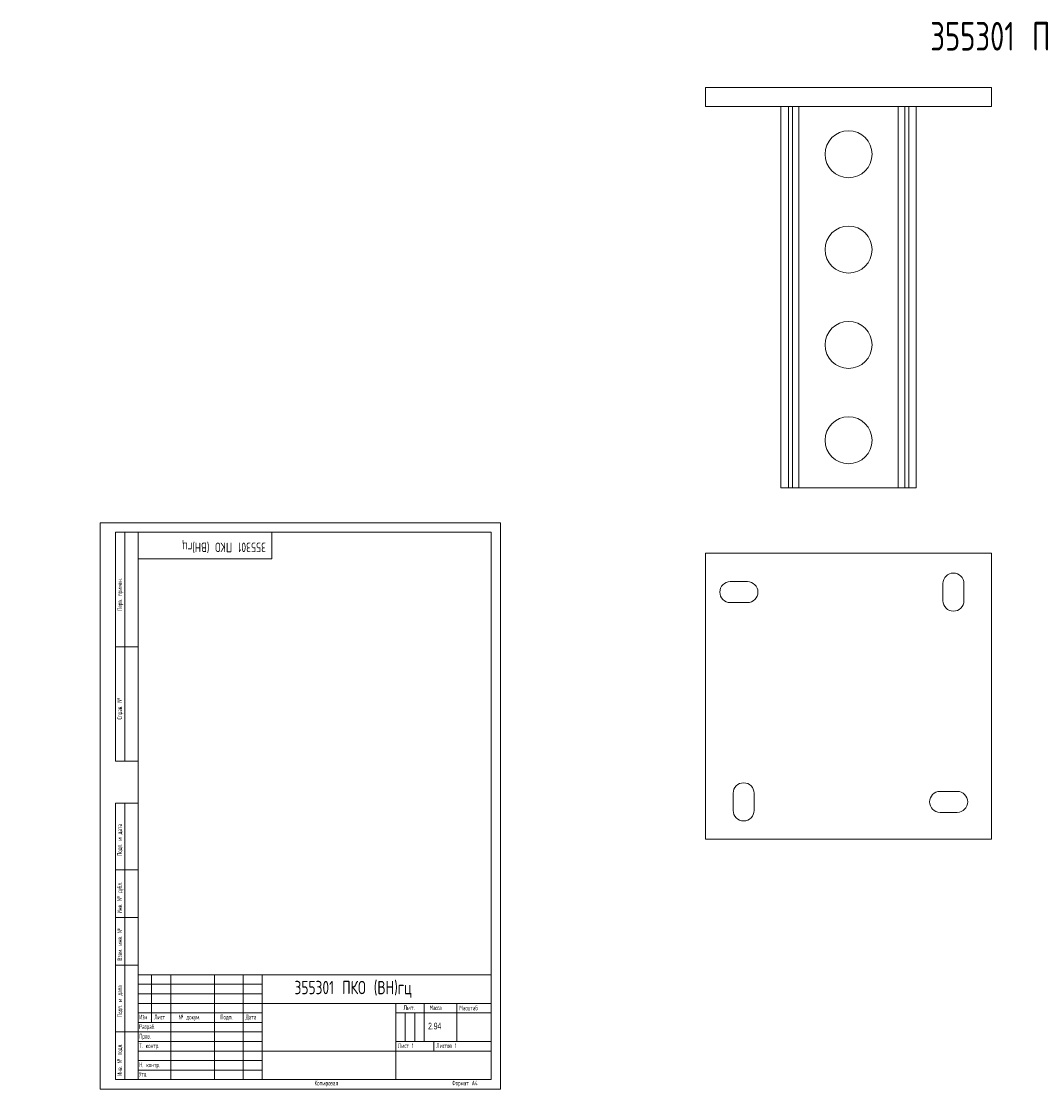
# Model space of a CAD drawing. Header units: millimetres. Extents: x -41 to 1100, y -3 to 560.
# Tile 1 of 2: x -41 to 494, y -3 to 560. Entities that reach past the tile are written whole.
import ezdxf

# ---------------------------------------------------------------- set-up
doc = ezdxf.new("R2010")
doc.units = ezdxf.units.MM
doc.layers.add('ОСЕВЫЕ', color=7, linetype='Continuous')
doc.styles.add('SLDTEXTSTYLE0', font='TXT', dxfattribs={"width": 0.7, "bigfont": 'bigfont'})
doc.styles.add('SLDTEXTSTYLE1', font='TXT', dxfattribs={"width": 0.605})
doc.styles.add('SLDTEXTSTYLE2', font='TXT', dxfattribs={"width": 0.605, "bigfont": 'bigfont'})
doc.styles.add('SLDTEXTSTYLE3', font='TXT', dxfattribs={"width": 0.582204, "bigfont": 'bigfont'})
doc.styles.add('SLDTEXTSTYLE4', font='TXT', dxfattribs={"width": 0.582204})

# ---------------------------------------------------------------- blocks, each defined once
blk = doc.blocks.new('SW_NOTE_0')
at = {"color": 0, "linetype": 'Continuous', "lineweight": 0, "attachment_point": 1}
for s, insert, char_height, style in [('\\M+18449\\M+18478\\M+1847D', (0, 3.22), 2.5, 'SLDTEXTSTYLE3'), ('.', (5.69, 2.32), 1.59, 'SLDTEXTSTYLE4')]:
    blk.add_mtext(s, dxfattribs=dict(at, insert=insert, char_height=char_height, style=style))

msp = doc.modelspace()

# ---------------------------------------------------------------- linework, layer by layer
at = {"color": 7, "linetype": 'Continuous', "lineweight": 15}
for p, q in [((317.46, 525.23), (467.46, 525.23)), ((317.46, 515.23), (317.46, 525.23)), ((467.46, 515.23), (467.46, 525.23)), ((317.46, 515.23), (467.46, 515.23)), ((356.98, 515.23), (356.98, 315.23)), ((360.92, 515.23), (360.92, 315.23)), ((363.02, 515.23), (363.02, 315.23)), ((366.46, 515.23), (366.46, 315.23)), ((418.46, 315.23), (418.46, 515.23)), ((421.91, 315.23), (421.91, 515.23)), ((424, 315.23), (424, 515.23)), ((427.94, 315.23), (427.94, 515.23)), ((356.98, 315.23), (360.92, 315.23)), ((360.92, 315.23), (363.02, 315.23)), ((363.02, 315.23), (366.46, 315.23)), ((366.46, 315.23), (418.46, 315.23)), ((418.46, 315.23), (421.91, 315.23)), ((421.91, 315.23), (424, 315.23)), ((427.94, 315.23), (424, 315.23)), ((8, 172), (8, 292)), ((20, 292), (8, 292)), ((8, 172), (8, 292)), ((13, 172), (13, 292)), ((13, 172), (13, 292)), ((20, 292), (20, 5)), ((205, 292), (20, 292)), ((20, 292), (20, 5)), ((90, 278), (90, 292)), ((205, 5), (205, 292)), ((20, 278), (90, 278)), ((317.46, 281.13), (317.46, 131.13)), ((467.46, 281.13), (317.46, 281.13)), ((467.46, 131.13), (467.46, 281.13)), ((339.46, 266.13), (330.46, 266.13)), ((441.96, 265.13), (441.96, 256.13)), ((452.96, 256.13), (452.96, 265.13)), ((330.46, 255.13), (339.46, 255.13)), ((8, 232), (20, 232)), ((20, 232), (8, 232)), ((8, 172), (20, 172)), ((331.96, 155.13), (331.96, 146.13)), ((342.96, 146.13), (342.96, 155.13)), ((449.46, 156.13), (440.46, 156.13)), ((8, 5), (8, 150)), ((8, 150), (20, 150)), ((13, 5), (13, 150)), ((440.46, 145.13), (449.46, 145.13)), ((317.46, 131.13), (467.46, 131.13)), ((20, 115), (8, 115)), ((20, 90), (8, 90)), ((20, 65), (8, 65)), ((20, 60), (205, 60)), ((20, 60), (20, 5)), ((27, 35), (27, 60)), ((37, 60), (37, 5)), ((60, 60), (60, 5)), ((75, 60), (75, 5)), ((85, 60), (85, 5)), ((20, 40), (85, 40)), ((85, 45), (205, 45)), ((155, 45), (155, 5)), ((155, 40), (205, 40)), ((170, 45), (170, 25)), ((187, 45), (187, 25)), ((20, 35), (85, 35)), ((8, 30), (20, 30)), ((155, 25), (205, 25)), ((175, 25), (175, 20)), ((85, 20), (205, 20)), ((8, 5), (20, 5)), ((20, 5), (205, 5))]:
    msp.add_line(p, q, dxfattribs=at)
at = {"color": 7, "linetype": 'Continuous', "lineweight": 0}
for p, q in [((20, 55), (85, 55)), ((20, 50), (85, 50)), ((20, 45), (85, 45)), ((160, 40), (160, 25)), ((165, 40), (165, 25)), ((20, 30), (85, 30)), ((20, 25), (85, 25)), ((20, 20), (85, 20)), ((20, 15), (85, 15)), ((20, 10), (85, 10))]:
    msp.add_line(p, q, dxfattribs=at)
at = {"color": 7, "linetype": 'Continuous', "lineweight": 15}
for centre in [(392.46, 490.23), (392.46, 440.23), (392.46, 390.23), (392.46, 340.23)]:
    msp.add_circle(centre, 12.32, dxfattribs=at)
for centre, start, end in [((447.46, 265.13), 0, 180), ((330.46, 260.63), 90, 270), ((339.46, 260.63), 270, 90), ((447.46, 256.13), 180, 0), ((337.46, 155.13), 0, 180), ((440.46, 150.63), 90, 270), ((449.46, 150.63), 270, 90), ((337.46, 146.13), 180, 0)]:
    msp.add_arc(centre, 5.5, start, end, dxfattribs=at)
at = {"layer": 'ОСЕВЫЕ', "lineweight": 0}
for p, q in [((0, 297), (210, 297)), ((0, 297), (0, 0)), ((210, 297), (210, 0)), ((0, 0), (210, 0))]:
    msp.add_line(p, q, dxfattribs=at)

# ---------------------------------------------------------------- block references
at = {"color": 7, "linetype": 'Continuous', "lineweight": 0}
msp.add_blockref('SW_NOTE_0', (20.52, 35.82), dxfattribs=at)

# ---------------------------------------------------------------- texts
at = {"color": 7, "linetype": 'Continuous', "lineweight": 0, "attachment_point": 1}
for s, insert, char_height, style in [('355301 \\M+18450\\M+1844B\\M+1844F(\\M+18442\\M+1844E)\\M+18473\\M+18488', (435.34, 559.57), 15, 'SLDTEXTSTYLE0'), ('355301 \\M+18450\\M+1844B\\M+1844F (\\M+18442\\M+1844E)\\M+18473\\M+18488', (101.96, 56.78), 7, 'SLDTEXTSTYLE0'), ('\\M+1844C\\M+18479\\M+18484.', (158.95, 43.92), 2.5, 'SLDTEXTSTYLE0'), ('\\M+1844D\\M+18470\\M+18483\\M+18483\\M+18470', (172.7, 43.93), 2.5, 'SLDTEXTSTYLE2'), ('\\M+1844D\\M+18470\\M+18483\\M+1848A\\M+18484\\M+18470\\M+18471', (188.37, 43.84), 2.5, 'SLDTEXTSTYLE2'), ('\\M+18451\\M+18470\\M+18478\\M+18482\\M+18470\\M+18471.', (20.42, 34.03), 2.5, 'SLDTEXTSTYLE2'), ('\\M+1844C\\M+18479\\M+18483\\M+18484', (28.33, 39.04), 2.5, 'SLDTEXTSTYLE2'), ('\\M+18782 \\M+18474\\M+18480\\M+1847B\\M+18485\\M+1847D.', (41.11, 39.06), 2.5, 'SLDTEXTSTYLE2'), ('\\M+18450\\M+18480\\M+18474\\M+18481.', (63.06, 39.04), 2.5, 'SLDTEXTSTYLE2'), ('\\M+18444\\M+18470\\M+18484\\M+18470', (76.24, 39.05), 2.5, 'SLDTEXTSTYLE2'), ('2.94', (172.01, 34.84), 3.5, 'SLDTEXTSTYLE1'), ('\\M+18450\\M+18482\\M+18480\\M+18472.', (20.47, 29.01), 2.5, 'SLDTEXTSTYLE2'), ('\\M+18453. \\M+1847B\\M+18480\\M+1847E\\M+18484\\M+18482.', (20.47, 24.02), 2.5, 'SLDTEXTSTYLE2'), ('\\M+1844C\\M+18479\\M+18483\\M+18484 1', (156.18, 24.05), 2.5, 'SLDTEXTSTYLE2'), ('\\M+1844C\\M+18479\\M+18483\\M+18484\\M+18480\\M+18472 1', (176.24, 24.04), 2.5, 'SLDTEXTSTYLE2'), ('\\M+1844E. \\M+1847B\\M+18480\\M+1847E\\M+18484\\M+18482.', (20.46, 14.02), 2.5, 'SLDTEXTSTYLE2'), ('\\M+18454\\M+18484\\M+18472.', (20.45, 9.01), 2.5, 'SLDTEXTSTYLE2'), ('\\M+1844B\\M+18480\\M+18481\\M+18479\\M+18482\\M+18480\\M+18472\\M+18470\\M+1847C', (112.4, 4.44), 2.5, 'SLDTEXTSTYLE2'), ('\\M+18455\\M+18480\\M+18482\\M+1847D\\M+18470\\M+18484 \\M+184404', (184.58, 4.46), 2.5, 'SLDTEXTSTYLE2')]:
    msp.add_mtext(s, dxfattribs=dict(at, insert=insert, char_height=char_height, style=style))
for s, insert, char_height, rotation, style in [('\\M+18450\\M+18475\\M+18482\\M+18472. \\M+18481\\M+18482\\M+18479\\M+1847D\\M+18475\\M+1847E.', (9.03, 250.83), 2.5, 90, 'SLDTEXTSTYLE2'), ('355301 \\M+18450\\M+1844B\\M+1844F (\\M+18442\\M+1844E)\\M+18473\\M+18488', (86.99, 281.6), 5, 180, 'SLDTEXTSTYLE0'), ('\\M+18452\\M+18481\\M+18482\\M+18470\\M+18472. \\M+18782', (8.94, 193.84), 2.5, 90, 'SLDTEXTSTYLE2'), ('\\M+18450\\M+18480\\M+18474\\M+18481. \\M+18479 \\M+18474\\M+18470\\M+18484\\M+18470', (8.93, 122.3), 2.5, 90, 'SLDTEXTSTYLE2'), ('\\M+18449\\M+1847E\\M+18472. \\M+18782 \\M+18474\\M+18485\\M+18471\\M+1847C.', (9, 92.12), 2.5, 90, 'SLDTEXTSTYLE2'), ('\\M+18442\\M+18478\\M+18470\\M+1847D. \\M+18479\\M+1847E\\M+18472. \\M+18782', (9.01, 67.4), 2.5, 90, 'SLDTEXTSTYLE2'), ('\\M+18450\\M+18480\\M+18474\\M+18481. \\M+18479 \\M+18474\\M+18470\\M+18484\\M+18470', (9.03, 37.79), 2.5, 90, 'SLDTEXTSTYLE2'), ('\\M+18449\\M+1847E\\M+18472. \\M+18782 \\M+18481\\M+18480\\M+18474\\M+1847C.', (8.94, 6.96), 2.5, 90, 'SLDTEXTSTYLE2')]:
    msp.add_mtext(s, dxfattribs=dict(at, insert=insert, char_height=char_height, rotation=rotation, style=style))

doc.saveas('drawing.dxf')
